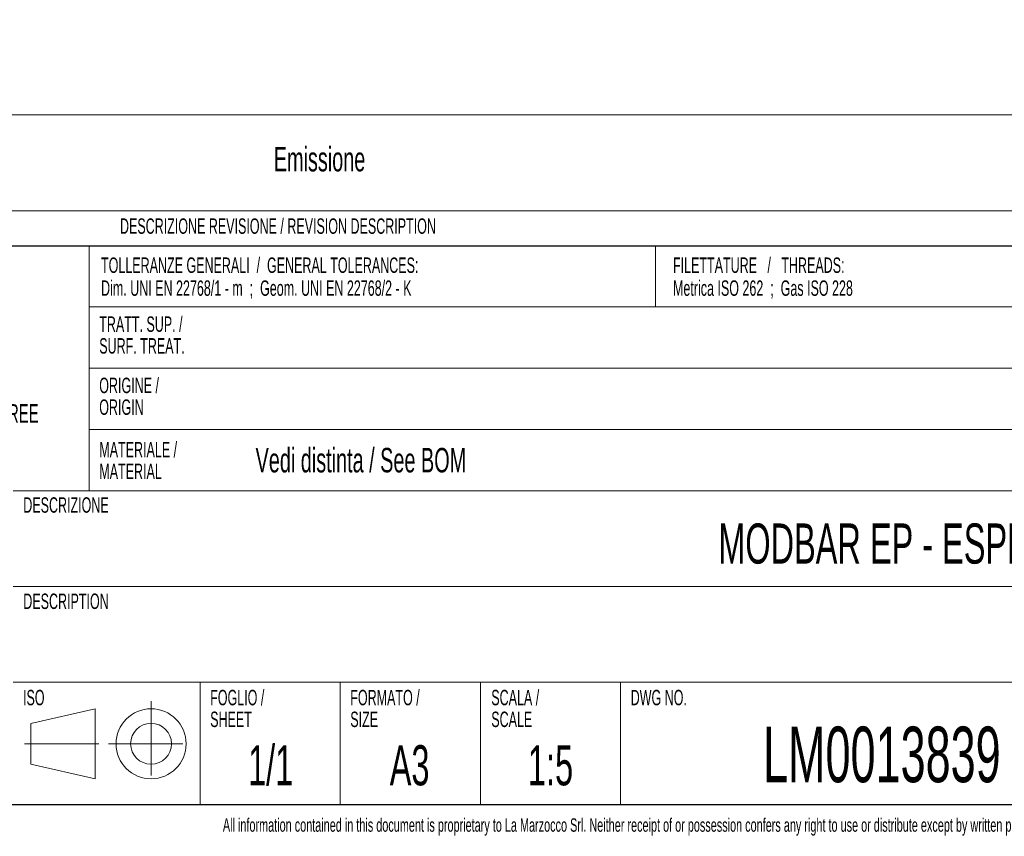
# Model space of a CAD drawing. Header units: millimetres. Extents: x 1 to 419, y 2 to 295.
# Tile 41 of 56: x 256 to 340, y 5 to 75. Entities that reach past the tile are written whole.
import ezdxf

# ---------------------------------------------------------------- set-up
doc = ezdxf.new("R2010")
doc.units = ezdxf.units.MM
doc.linetypes.add('CENTER', pattern=[10.16, 6.35, -1.27, 1.27, -1.27])
doc.styles.add('SLDTEXTSTYLE0', font='TXT', dxfattribs={"width": 0.605})
doc.styles.add('SLDTEXTSTYLE1', font='TXT', dxfattribs={"width": 0.57})

# ---------------------------------------------------------------- blocks, each defined once
blk = doc.blocks.new('SW_NOTE_0')
at = {"color": 0, "linetype": 'Continuous', "lineweight": 0, "char_height": 2.5, "attachment_point": 1, "style": 'SLDTEXTSTYLE0'}
for s, insert in [('- WEIGHT TAP: 11,3 kg;', (0, 3.223)), ('- WEIGHT MODULE: 16 kg;', (0, -0.277))]:
    blk.add_mtext(s, dxfattribs=dict(at, insert=insert))
blk = doc.blocks.new('SW_NOTE_1')
at = {"color": 0, "linetype": 'Continuous', "lineweight": 0, "char_height": 1.3229, "attachment_point": 1, "style": 'SLDTEXTSTYLE0'}
for s, insert in [('SCALA /', (0, 1.705)), ('SCALE', (0, -0.159))]:
    blk.add_mtext(s, dxfattribs=dict(at, insert=insert))
blk = doc.blocks.new('SW_NOTE_2')
at = {"color": 0, "linetype": 'Continuous', "lineweight": 0, "char_height": 1.3229, "attachment_point": 1, "style": 'SLDTEXTSTYLE0'}
for s, insert in [('FOGLIO /', (0, 1.705)), ('SHEET', (0, -0.159))]:
    blk.add_mtext(s, dxfattribs=dict(at, insert=insert))
blk = doc.blocks.new('SW_NOTE_3')
at = {"color": 0, "linetype": 'Continuous', "lineweight": 0, "char_height": 1.32292, "attachment_point": 1, "style": 'SLDTEXTSTYLE0'}
for s, insert in [('TOLLERANZE GENERALI  /  GENERAL TOLERANCES:', (0, 1.705)), ('Dim. UNI EN 22768/1 - m  ;  Geom. UNI EN 22768/2 - K', (0, -0.259))]:
    blk.add_mtext(s, dxfattribs=dict(at, insert=insert))
blk = doc.blocks.new('SW_NOTE_5')
at = {"color": 0, "linetype": 'Continuous', "lineweight": 0, "attachment_point": 1, "style": 'SLDTEXTSTYLE0'}
for s, insert, char_height in [('MATERIALE /', (0, 1.705), 1.32292), ('MATERIAL', (0, -0.159), 1.3229)]:
    blk.add_mtext(s, dxfattribs=dict(at, insert=insert, char_height=char_height))
blk = doc.blocks.new('SW_NOTE_6')
at = {"color": 0, "linetype": 'Continuous', "lineweight": 0, "attachment_point": 1}
for s, insert, char_height, style in [('IL PEZZO DEVE ESSERE PULITO, ESENTE', (0, 2.046), 1.5875, 'SLDTEXTSTYLE0'), ('DA OGNI SOSTANZA NON INDICATA,', (0, -0.37), 1.5875, 'SLDTEXTSTYLE0'), ('SENZA BAVE E SENZA RESIDUI DI', (0, -2.787), 1.5875, 'SLDTEXTSTYLE0'), ('LAVORAZIONE', (0, -5.204), 1.5875, 'SLDTEXTSTYLE0'), ('. /', (15.405, -5.204), 1.5875, 'SLDTEXTSTYLE1'), ('THE COMPONENT MUST BE CLEAN FROM', (0, -8.12), 1.5875, 'SLDTEXTSTYLE0'), ('ANY NON-INDICATED SUBSTANCE,', (0, -10.537), 1.5875, 'SLDTEXTSTYLE0'), ('FREE', (36.454, -10.537), 1.5875, 'SLDTEXTSTYLE0'), ('FROM BURRS AND ANY RESIDUE OF', (0, -12.954), 1.5875, 'SLDTEXTSTYLE0'), ('PRODUCTION PROCESS', (0, -15.37), 1.5875, 'SLDTEXTSTYLE0'), ('.', (25.165, -15.37), 1.587, 'SLDTEXTSTYLE0')]:
    blk.add_mtext(s, dxfattribs=dict(at, insert=insert, char_height=char_height, style=style))
blk = doc.blocks.new('SW_NOTE_7')
at = {"color": 0, "linetype": 'Continuous', "lineweight": 0, "char_height": 1.32292, "attachment_point": 1, "style": 'SLDTEXTSTYLE0'}
for s, insert in [('FILETTATURE   /   THREADS:', (0, 1.705)), ('Metrica ISO 262  ;  Gas ISO 228', (0, -0.259))]:
    blk.add_mtext(s, dxfattribs=dict(at, insert=insert))
blk = doc.blocks.new('SW_NOTE_8')
at = {"color": 0, "linetype": 'Continuous', "lineweight": 0, "char_height": 1.3229, "attachment_point": 1, "style": 'SLDTEXTSTYLE0'}
for s, insert in [('FORMATO /', (0, 1.705)), ('SIZE', (0, -0.159))]:
    blk.add_mtext(s, dxfattribs=dict(at, insert=insert))
blk = doc.blocks.new('SW_NOTE_10')
at = {"color": 0, "linetype": 'Continuous', "lineweight": 0, "char_height": 1.3229, "attachment_point": 1, "style": 'SLDTEXTSTYLE0'}
for s, insert in [('ORIGINE /', (0, 1.705)), ('ORIGIN', (0, -0.159))]:
    blk.add_mtext(s, dxfattribs=dict(at, insert=insert))
blk = doc.blocks.new('SW_NOTE_11')
at = {"color": 0, "linetype": 'Continuous', "lineweight": 0, "char_height": 1.32292, "attachment_point": 1, "style": 'SLDTEXTSTYLE0'}
for s, insert in [('TRATT. SUP. /', (0, 1.705)), ('SURF. TREAT.', (0, -0.159))]:
    blk.add_mtext(s, dxfattribs=dict(at, insert=insert))

msp = doc.modelspace()

# ---------------------------------------------------------------- linework, layer by layer
at = {"color": 7, "linetype": 'Continuous', "lineweight": 18}
for p, q in [((216.5, 66.6), (413.5, 66.6)), ((216.5, 58.4), (413.5, 58.4)), ((262, 50.15), (262, 55.4)), ((310.5, 50.15), (310.5, 55.4)), ((262, 44.9), (262, 50.15)), ((262, 50.15), (413.5, 50.15)), ((262, 39.65), (262, 44.9)), ((262, 44.9), (413.5, 44.9)), ((262, 39.65), (262, 34.4)), ((262, 39.65), (413.5, 39.65)), ((255.5, 34.4), (413.5, 34.4)), ((255.5, 26.2), (413.5, 26.2)), ((307.5, 18), (255.5, 18)), ((271.5, 18), (271.5, 7.5)), ((283.5, 18), (283.5, 7.5)), ((295.5, 18), (295.5, 7.5)), ((352, 18), (307.5, 18)), ((307.5, 18), (307.5, 7.5)), ((257, 14.47), (262.5, 15.72)), ((262.5, 9.72), (262.5, 15.72)), ((257, 10.97), (257, 14.47)), ((257, 10.97), (262.5, 9.72))]:
    msp.add_line(p, q, dxfattribs=at)
at = {"color": 7, "linetype": 'Continuous', "lineweight": 25}
for p, q in [((216.5, 55.4), (413.5, 55.4)), ((413.5, 7.5), (6.5, 7.5))]:
    msp.add_line(p, q, dxfattribs=at)
at = {"color": 7, "linetype": 'CENTER', "lineweight": 18}
for p, q in [((267.3, 16.3603), (267.3, 9.0797)), ((256.472, 12.72), (263.0078, 12.72)), ((263.6597, 12.72), (270.9403, 12.72))]:
    msp.add_line(p, q, dxfattribs=at)
at = {"color": 7, "linetype": 'Continuous', "lineweight": 18}
for radius in [3, 1.75]:
    msp.add_circle((267.3, 12.72), radius, dxfattribs=at)

# ---------------------------------------------------------------- block references
at = {"color": 7, "linetype": 'Continuous', "lineweight": 0}
for name, p in [('SW_NOTE_0', (216.8532, 71.3295)), ('SW_NOTE_6', (217.8011, 52.3591)), ('SW_NOTE_3', (263.016, 52.6861)), ('SW_NOTE_7', (312, 52.6861)), ('SW_NOTE_11', (262.8618, 47.6361)), ('SW_NOTE_10', (262.8618, 42.3861)), ('SW_NOTE_5', (262.8677, 36.8861)), ('SW_NOTE_2', (272.3618, 15.6361)), ('SW_NOTE_8', (284.3618, 15.6361)), ('SW_NOTE_1', (296.4366, 15.6361))]:
    msp.add_blockref(name, p, dxfattribs=at)

# ---------------------------------------------------------------- texts
at = {"color": 7, "linetype": 'Continuous', "lineweight": 0, "style": 'SLDTEXTSTYLE0'}
for s, insert, char_height, attachment_point in [('Emissione', (281.7284, 63.8702), 2.1, 2), ('DESCRIZIONE REVISIONE / REVISION DESCRIPTION', (278.1667, 57.7414), 1.322917, 2), ('Vedi distinta / See BOM', (276.25, 38.075), 2.1, 1), ('DESCRIZIONE', (256.357, 33.8414), 1.322917, 1), ('MODBAR EP - ESPRESSO ES', (335.3583, 31.5977), 3.439583, 2), ('DESCRIPTION', (256.3571, 25.5914), 1.322917, 1), ('ISO', (256.3331, 17.3414), 1.32292, 1), ('DWG NO.', (308.375, 17.3414), 1.32292, 1), ('LM0013839', (329.885, 14.1892), 4.7625, 2), ('1/1', (277.5398, 12.5977), 3.43958, 2), ('A3', (289.4425, 12.5977), 3.43958, 2), ('1:5', (301.513, 12.5977), 3.43958, 2), ('All information contained in this document is proprietary to La Marzocco Srl. Neither receipt of or possession confers any right to use or distribute except by written permission from La Marzocco Srl.', (313.8867, 6.3324), 1.15, 2)]:
    msp.add_mtext(s, dxfattribs=dict(at, insert=insert, char_height=char_height, attachment_point=attachment_point))

doc.saveas('drawing.dxf')
